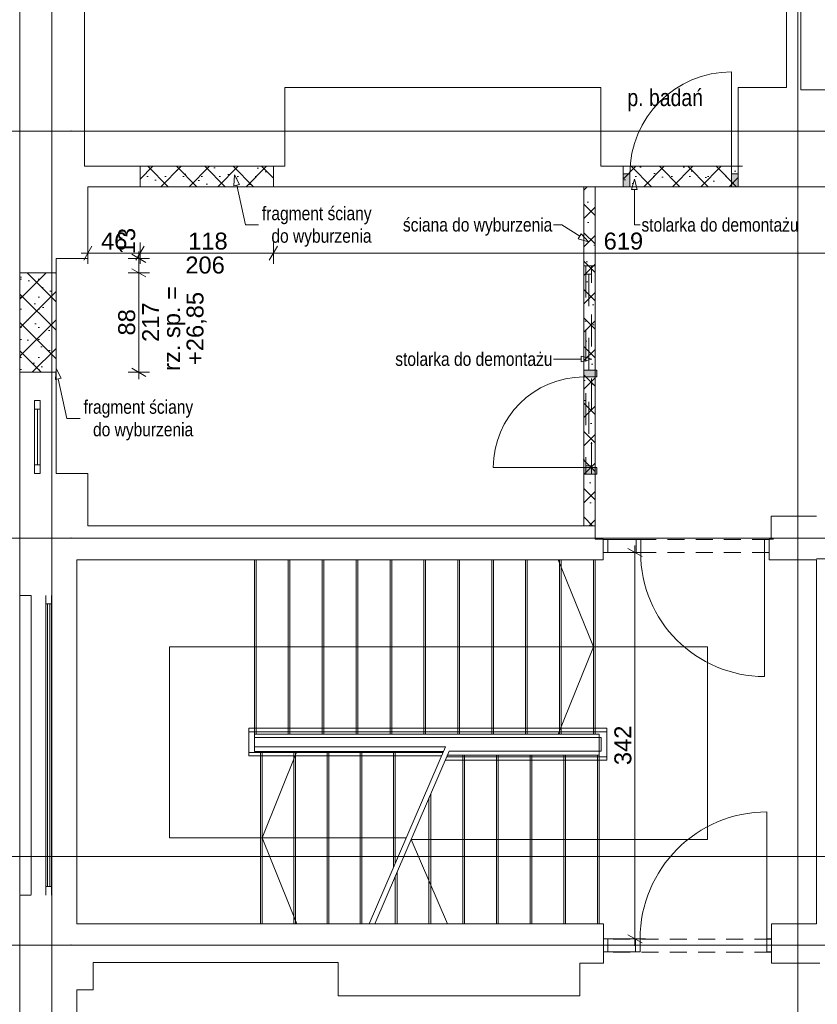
# Paper-space layout 'A-26 ROZBIÓRKI - PIĘTRO 8' of a CAD drawing. Header units: millimetres. Extents: x 0 to 540, y 0 to 297.
# Tile 3 of 9: x 71 to 141, y 69 to 156. Entities that reach past the tile are written whole.
import ezdxf
from ezdxf.xclip import XClip

# ---------------------------------------------------------------- set-up
doc = ezdxf.new("R2010")
doc.units = ezdxf.units.MM
doc.header["$MEASUREMENT"] = 0
doc.header["$XCLIPFRAME"] = 0
for name, pattern in [('ACAD_ISO03W100', [300, 120, -180]), ('DASHDOTX2', [1000, 500, -250, 0, -250]), ('GESTRICHELT2', [93.75, 62.5, -31.25]), ('Przer. długie kreski', [2.5, 1.5, -1]), ('PRZERYWANA', [5.64444, 2.82222, -2.82222])]:
    doc.linetypes.add(name, pattern=pattern)
for name, color, linetype, lineweight, true_color in [('A__balustrada_Nr_pióra__161', 7, 'Continuous', 5, 0x949494), ('A_opis_Nr_pióra__255', 7, 'Continuous', 15, 0x242424), ('A_opis_Nr_pióra__8', 7, 'Continuous', 13, 0x4c4c4c), ('A_osie_Nr_pióra__16', 7, 'Continuous', 5, 0x0f0f0f), ('A_pochwyt_Nr_pióra__161', 7, 'Continuous', 5, 0x949494), ('A_pomocnicze_Nr_pióra__4', 7, 'Continuous', 18, 0x4b4b4b), ('A_rozbiórki_Nr_pióra__10', 7, 'Continuous', 13, 0x4b4b4b), ('A_schody_Nr_pióra__10', 7, 'Continuous', 13, 0x4b4b4b), ('A_schody_Nr_pióra__4', 7, 'Continuous', 18, 0x4b4b4b), ('A_ściany_Nr_pióra__10', 7, 'Continuous', 13, 0x4b4b4b), ('A_ściany_Nr_pióra__19', 7, 'Continuous', 5, 0x191919), ('Okna Archicada_Nr_pióra__19', 7, 'Continuous', 5, 0x191919)]:
    doc.layers.add(name, color=color, linetype=linetype, lineweight=lineweight, true_color=true_color)
for name, color, linetype, lineweight in [('A_linie przekroju_Nr_pióra__1', 7, 'Continuous', 20), ('A_wymiary_Nr_pióra__1', 7, 'Continuous', 20), ('A_wymiary_Nr_pióra__2', 8, 'Continuous', 13), ('A_ściany_Nr_pióra__1', 7, 'Continuous', 20), ('Drzwi Archicad_Nr_pióra__1', 7, 'Continuous', 20), ('Okna Archicada_Nr_pióra__1', 7, 'Continuous', 20)]:
    doc.layers.add(name, color=color, linetype=linetype, lineweight=lineweight)
for name, color, linetype in [('A_podrys', 7, 'Continuous'), ('A_rozbiórki', 7, 'Continuous'), ('Drzwi Archicad', 7, 'Continuous')]:
    doc.layers.add(name, color=color, linetype=linetype)
doc.styles.add('STYL_AUTOMATYCZNY_2', font='ARIALN.TTF')
doc.styles.add('STYL_AUTOMATYCZNY_4', font='arial.ttf')
pattern_1 = [(45, (-1569.7272, -334.6625), (-1.2572359, 1.2572359), []), (135, (-1569.7272, -334.6625), (1.2572359, 1.2572359), []), (90, (-1570.9844, -333.4052), (-1.6002, 0), [0, -1.0668, 0, -1.6002]), (155, (-1569.7272, -332.148), (0.6762737, 1.4502737), [0, -0.78232, 0, -1.35128])]

# ---------------------------------------------------------------- blocks, each defined once
blk = doc.blocks.new('Rysunek_1_1', base_point=(-1569.727, -334.662))
at = {"layer": 'A_rozbiórki', "linetype": 'Continuous', "lineweight": 0, "true_color": 0x4b4b4b}
h = blk.add_hatch(dxfattribs=at)
h.set_pattern_fill('facing_tile_0001', color=251, style=0, pattern_type=2)
h.set_pattern_definition(pattern_1)
h.paths.add_polyline_path([(93.165, 143.302), (81.365, 143.302), (81.365, 141.502), (93.165, 141.502)])
h = blk.add_hatch(dxfattribs=at)
h.set_pattern_fill('facing_tile_0001', color=251, style=0, pattern_type=2)
h.set_pattern_definition(pattern_1)
h.paths.add_polyline_path([(134.305, 143.302), (124.105, 143.302), (124.105, 141.502), (134.305, 141.502)])
h = blk.add_hatch(dxfattribs=at)
h.set_pattern_fill('facing_tile_0001', color=251, style=0, pattern_type=2)
h.set_pattern_definition(pattern_1)
h.paths.add_polyline_path([(121.625, 111.502), (121.625, 141.502), (120.625, 141.502), (120.625, 111.502)])
h = blk.add_hatch(dxfattribs=at)
h.set_pattern_fill('facing_tile_0001', color=251, style=0, pattern_type=2)
h.set_pattern_definition(pattern_1)
h.paths.add_polyline_path([(70.738, 133.882), (70.738, 125.082), (73.938, 125.082), (73.938, 133.882)])
at = {"layer": 'Drzwi Archicad', "linetype": 'Continuous', "lineweight": 0, "true_color": 0xfdfdfd}
for points in [[(124.105, 141.502), (124.705, 141.502), (124.705, 142.652), (124.105, 142.652)], [(134.305, 142.652), (133.705, 142.652), (133.705, 141.502), (134.305, 141.502)], [(121.775, 125.272), (120.625, 125.272), (120.625, 124.672), (121.775, 124.672)], [(120.625, 116.072), (121.775, 116.072), (121.775, 116.672), (120.625, 116.672)]]:
    blk.add_hatch(color=7, dxfattribs=at).paths.add_polyline_path(points)
at = {"layer": 'A__balustrada_Nr_pióra__161', "color": 252, "linetype": 'Continuous', "lineweight": 5, "true_color": 0x949494}
for p, q in [((90.983, 91.162), (90.983, 93.591)), ((90.983, 93.291), (122.658, 93.291)), ((122.658, 90.771), (122.658, 93.591)), ((91.483, 91.962), (91.483, 92.791)), ((91.483, 92.791), (122.158, 92.791)), ((122.158, 91.571), (122.158, 92.791)), ((90.983, 91.462), (108.166, 91.462)), ((91.483, 91.962), (108.381, 91.962)), ((108.713, 91.571), (122.158, 91.571)), ((108.498, 91.071), (122.658, 91.071))]:
    blk.add_line(p, q, dxfattribs=at)
at = {"layer": 'A_linie przekroju_Nr_pióra__1', "color": 7, "linetype": 'ACAD_ISO03W100', "lineweight": 20}
blk.add_line((68.498, 82.245), (299.464, 82.245), dxfattribs=at)
at = {"layer": 'A_opis_Nr_pióra__255', "color": 250, "linetype": 'Continuous', "lineweight": 15, "true_color": 0x242424}
for p, q in [((89.721, 142.543), (89.675, 141.578)), ((89.721, 142.543), (90.164, 141.685)), ((125.107, 142.179), (124.857, 141.246)), ((125.107, 142.179), (125.357, 141.246)), ((90.164, 141.685), (89.675, 141.578)), ((89.92, 141.632), (90.684, 138.123)), ((125.357, 141.246), (124.857, 141.246)), ((125.107, 141.246), (125.107, 138.123)), ((90.684, 138.123), (91.86, 138.123)), ((118.678, 138.123), (117.956, 138.123)), ((120.269, 137.111), (118.678, 138.123)), ((125.107, 138.123), (125.634, 138.123)), ((120.135, 136.9), (120.403, 137.322)), ((121.056, 136.611), (120.135, 136.9)), ((121.056, 136.611), (120.403, 137.322)), ((120.407, 125.998), (120.407, 126.498)), ((121.34, 126.248), (120.407, 126.498)), ((73.938, 125.421), (73.892, 124.456)), ((73.938, 125.421), (74.381, 124.563)), ((120.196, 126.248), (117.956, 126.248)), ((120.407, 126.248), (120.196, 126.248)), ((121.34, 126.248), (120.407, 125.998)), ((74.381, 124.563), (73.892, 124.456)), ((74.137, 124.509), (74.901, 121.001)), ((74.901, 121.001), (76.077, 121.001))]:
    blk.add_line(p, q, dxfattribs=at)
at = {"layer": 'A_osie_Nr_pióra__16', "color": 250, "linetype": 'DASHDOTX2', "lineweight": 5, "true_color": 0x0f0f0f}
for p, q in [((73.57, 176.232), (73.57, 44.412)), ((139.57, 176.232), (139.57, 44.412)), ((75.265, 146.412), (55.014, 146.412)), ((299.464, 146.412), (75.265, 146.412)), ((75.265, 146.412), (75.265, 146.412)), ((75.265, 110.412), (55.014, 110.412)), ((299.464, 110.412), (75.265, 110.412)), ((75.265, 110.412), (75.265, 110.412)), ((75.265, 74.412), (55.014, 74.412)), ((299.464, 74.412), (75.265, 74.412)), ((75.265, 74.412), (75.265, 74.412))]:
    blk.add_line(p, q, dxfattribs=at)
for p in [(75.265, 146.412), (75.265, 110.412), (75.265, 74.412)]:
    blk.add_point(p, dxfattribs=at)
at = {"layer": 'A_pochwyt_Nr_pióra__161', "color": 252, "linetype": 'Continuous', "lineweight": 5, "true_color": 0x949494}
for p, q in [((90.983, 93.591), (122.658, 93.591)), ((90.983, 91.162), (108.036, 91.162)), ((108.368, 90.771), (122.658, 90.771))]:
    blk.add_line(p, q, dxfattribs=at)
at = {"layer": 'A_rozbiórki_Nr_pióra__10', "color": 251, "linetype": 'ACAD_ISO03W100', "lineweight": 13, "true_color": 0x4b4b4b, "flags": 128}
for points in [[(93.165, 143.302), (81.365, 143.302), (81.365, 141.502), (93.165, 141.502)], [(134.305, 143.302), (124.105, 143.302), (124.105, 141.502), (134.305, 141.502)], [(121.625, 111.502), (121.625, 141.502), (120.625, 141.502), (120.625, 111.502)], [(70.738, 133.882), (73.938, 133.882), (73.938, 125.082), (70.738, 125.082)]]:
    blk.add_lwpolyline(points, close=True, dxfattribs=at)
at = {"layer": 'A_schody_Nr_pióra__10', "color": 251, "linetype": 'GESTRICHELT2', "lineweight": 13, "true_color": 0x4b4b4b}
for p, q in [((91.635, 108.491), (91.635, 93.081)), ((94.635, 108.491), (94.635, 93.081)), ((97.635, 108.491), (97.635, 93.081)), ((100.635, 108.491), (100.635, 93.081)), ((103.635, 108.491), (103.635, 93.081)), ((106.635, 108.491), (106.635, 93.081)), ((109.635, 108.491), (109.635, 93.081)), ((112.635, 108.491), (112.635, 93.081)), ((115.635, 108.491), (115.635, 93.081)), ((118.635, 108.491), (118.635, 93.081)), ((121.635, 108.491), (121.635, 93.081)), ((92.035, 91.532), (92.035, 76.292)), ((94.975, 91.532), (94.975, 76.292)), ((97.915, 91.532), (97.915, 76.292)), ((100.855, 91.532), (100.855, 76.292)), ((103.795, 91.532), (103.795, 81.315)), ((109.915, 91.226), (109.915, 76.292)), ((112.895, 91.226), (112.895, 76.292)), ((115.875, 91.226), (115.875, 76.292)), ((118.855, 91.226), (118.855, 76.292)), ((121.835, 91.226), (121.835, 76.292)), ((106.935, 87.444), (106.935, 76.292)), ((103.955, 80.526), (103.955, 76.292))]:
    blk.add_line(p, q, dxfattribs=at)
at = {"layer": 'A_schody_Nr_pióra__4', "color": 251, "linetype": 'Continuous', "lineweight": 18, "true_color": 0x4b4b4b}
for p, q in [((91.485, 108.491), (91.485, 91.532)), ((94.485, 108.491), (94.485, 93.081)), ((97.485, 108.491), (97.485, 93.081)), ((100.485, 108.491), (100.485, 93.081)), ((103.485, 108.491), (103.485, 93.081)), ((106.485, 108.491), (106.485, 93.081)), ((109.485, 108.491), (109.485, 93.081)), ((112.485, 108.491), (112.485, 93.081)), ((115.485, 108.491), (115.485, 93.081)), ((121.485, 100.786), (118.358, 108.491)), ((118.485, 108.491), (118.485, 93.081)), ((121.485, 108.491), (121.485, 93.081)), ((83.965, 83.912), (83.965, 100.786)), ((131.585, 100.786), (83.965, 100.786)), ((121.485, 100.786), (118.358, 93.081)), ((131.585, 83.759), (131.585, 100.786)), ((121.985, 93.081), (91.485, 93.081)), ((121.985, 93.081), (121.985, 76.292)), ((91.485, 91.532), (108.196, 91.532)), ((92.185, 91.532), (92.185, 76.292)), ((95.231, 91.532), (92.185, 83.912)), ((95.125, 91.532), (95.125, 76.292)), ((98.065, 91.532), (98.065, 76.292)), ((101.005, 91.532), (101.005, 76.292)), ((108.381, 91.962), (101.631, 76.292)), ((108.713, 91.571), (102.131, 76.292)), ((103.945, 91.532), (103.945, 81.663)), ((108.564, 91.226), (121.985, 91.226)), ((110.065, 91.226), (110.065, 76.292)), ((113.045, 91.226), (113.045, 76.292)), ((116.025, 91.226), (116.025, 76.292)), ((119.005, 91.226), (119.005, 76.292)), ((107.085, 87.792), (107.085, 76.292)), ((104.913, 83.912), (83.965, 83.912)), ((95.231, 76.292), (92.185, 83.912)), ((131.585, 83.759), (105.348, 83.759)), ((108.564, 76.292), (105.348, 83.759)), ((104.105, 80.874), (104.105, 76.292))]:
    blk.add_line(p, q, dxfattribs=at)
at = {"layer": 'A_wymiary_Nr_pióra__1', "color": 7, "linetype": 'Continuous', "lineweight": 20}
for p, q in [((77.116, 136.245), (76.394, 134.995)), ((81.726, 136.245), (81.004, 134.995)), ((93.526, 136.245), (92.804, 134.995)), ((81.88, 134.802), (80.63, 135.523)), ((80.63, 134.243), (81.88, 133.522)), ((80.63, 125.443), (81.88, 124.722)), ((125.784, 108.78), (124.534, 109.502)), ((124.534, 75.324), (125.784, 74.603))]:
    blk.add_line(p, q, dxfattribs=at)
at = {"layer": 'A_wymiary_Nr_pióra__2', "color": 8, "linetype": 'Continuous', "lineweight": 13}
for p, q in [((76.755, 134.682), (76.755, 136.557)), ((81.365, 134.682), (81.365, 136.557)), ((93.165, 134.682), (93.165, 136.557)), ((76.144, 135.62), (76.755, 135.62)), ((76.755, 135.62), (81.365, 135.62)), ((82.192, 135.162), (80.317, 135.162)), ((81.255, 135.162), (81.255, 135.774)), ((81.255, 133.882), (81.255, 135.162)), ((81.365, 135.62), (93.165, 135.62)), ((93.165, 135.62), (155.045, 135.62)), ((82.192, 133.882), (80.317, 133.882)), ((81.255, 125.082), (81.255, 133.882)), ((82.192, 125.082), (80.317, 125.082)), ((81.255, 124.471), (81.255, 125.082)), ((125.159, 109.141), (125.159, 109.753)), ((126.096, 109.141), (124.221, 109.141)), ((125.159, 74.964), (125.159, 109.141)), ((126.096, 74.964), (124.221, 74.964)), ((125.159, 74.352), (125.159, 74.964))]:
    blk.add_line(p, q, dxfattribs=at)
at = {"layer": 'A_ściany_Nr_pióra__1', "color": 7, "linetype": 'Continuous', "lineweight": 20}
for p, q in [((124.105, 143.302), (123.735, 143.302)), ((124.105, 142.652), (124.105, 143.302)), ((134.305, 143.302), (134.675, 143.302)), ((134.305, 142.652), (134.305, 143.302)), ((124.105, 141.502), (124.105, 142.652)), ((134.305, 141.502), (134.305, 142.652)), ((124.105, 141.502), (123.635, 141.502)), ((134.305, 141.502), (134.775, 141.502)), ((120.625, 134.512), (120.625, 116.072)), ((121.625, 116.072), (121.625, 134.512)), ((72.038, 133.882), (70.738, 133.882)), ((72.038, 133.882), (73.938, 133.882)), ((120.625, 125.272), (120.625, 125.742)), ((121.625, 125.272), (121.625, 125.642)), ((72.038, 125.082), (70.738, 125.082)), ((72.038, 125.082), (73.938, 125.082)), ((120.625, 125.272), (121.625, 125.272)), ((120.625, 116.072), (120.625, 115.602)), ((120.625, 116.072), (121.625, 116.072)), ((121.625, 116.072), (121.625, 115.702)), ((122.345, 110.312), (121.975, 110.312)), ((122.345, 110.291), (122.345, 110.312)), ((122.345, 109.141), (122.345, 110.291)), ((137.035, 110.313), (137.405, 110.313)), ((137.035, 110.292), (137.035, 110.313)), ((137.035, 109.142), (137.035, 110.292)), ((122.345, 108.491), (122.345, 109.141)), ((122.345, 108.491), (122.345, 109.141)), ((137.035, 108.492), (137.035, 109.142)), ((137.035, 108.492), (137.035, 109.142)), ((122.345, 108.491), (121.975, 108.491)), ((137.035, 108.492), (137.405, 108.492)), ((70.738, 105.891), (70.738, 78.891)), ((71.738, 105.346), (71.738, 78.891)), ((75.785, 78.846), (75.785, 105.346)), ((122.362, 76.292), (121.992, 76.292)), ((122.362, 74.964), (122.362, 76.292)), ((137.242, 76.292), (137.612, 76.292)), ((137.242, 74.964), (137.242, 76.292)), ((122.362, 73.814), (122.362, 74.964)), ((137.242, 73.814), (137.242, 74.964)), ((122.362, 72.823), (122.362, 73.814)), ((122.362, 72.823), (122.362, 73.814)), ((137.242, 72.823), (137.242, 73.814)), ((137.242, 72.823), (137.242, 73.814)), ((122.362, 72.823), (121.992, 72.823)), ((137.242, 72.823), (137.612, 72.823))]:
    blk.add_line(p, q, dxfattribs=at)
at = {"layer": 'A_ściany_Nr_pióra__1', "color": 7, "linetype": 'PRZERYWANA', "lineweight": 20}
blk.add_line((121.625, 134.513), (120.625, 134.513), dxfattribs=at)
at = {"layer": 'A_ściany_Nr_pióra__1', "color": 7, "linetype": 'Continuous', "lineweight": 20, "flags": 128}
for points in [[(70.738, 204.222), (70.738, 143.302)], [(76.445, 143.302), (76.445, 200.172)], [(138.565, 190.992), (138.565, 150.272)], [(139.825, 150.272), (139.825, 190.992)], [(122.125, 150.272), (94.165, 150.272)], [(94.165, 150.272), (94.165, 143.302)], [(122.125, 143.302), (122.125, 150.272)], [(138.565, 150.272), (134.305, 150.272)], [(134.305, 150.272), (134.305, 143.302)], [(139.825, 150.062), (139.825, 150.272)], [(154.995, 150.062), (139.825, 150.062)], [(70.738, 143.302), (70.738, 135.162)], [(76.755, 143.302), (76.445, 143.302)], [(94.165, 143.302), (76.755, 143.302)], [(124.105, 143.302), (122.125, 143.302)], [(76.755, 141.502), (94.165, 141.502)], [(76.755, 135.162), (76.755, 141.502)], [(94.165, 141.502), (120.625, 141.502)], [(120.625, 141.502), (120.625, 125.272)], [(121.625, 141.502), (122.125, 141.502)], [(121.625, 125.272), (121.625, 141.502)], [(122.125, 141.502), (124.105, 141.502)], [(134.305, 141.502), (139.825, 141.502)], [(139.825, 141.502), (154.995, 141.502)], [(70.738, 135.162), (70.738, 133.882)], [(73.938, 133.882), (73.938, 135.162)], [(73.938, 135.162), (76.755, 135.162)], [(70.738, 125.082), (70.738, 122.582)], [(73.938, 122.582), (73.938, 125.082)], [(70.738, 116.142), (70.738, 108.491)], [(76.755, 116.142), (73.938, 116.142)], [(76.755, 111.502), (76.755, 116.142)], [(120.625, 116.072), (120.625, 111.502)], [(121.625, 110.312), (121.625, 116.072)], [(141.225, 112.362), (137.225, 112.362)], [(137.225, 112.362), (137.225, 110.313)], [(120.625, 111.502), (76.755, 111.502)], [(121.625, 110.312), (121.625, 111.502)], [(122.345, 110.312), (121.625, 110.312)], [(137.225, 110.313), (137.035, 110.313)], [(70.738, 108.491), (70.738, 105.346)], [(75.785, 105.346), (75.785, 108.491)], [(75.785, 108.491), (76.755, 108.491)], [(76.755, 108.491), (121.625, 108.491)], [(121.625, 108.491), (122.345, 108.491)], [(137.035, 108.492), (137.225, 108.492)], [(137.225, 108.492), (141.225, 108.492)], [(149.395, 108.572), (141.225, 108.572)], [(141.225, 108.492), (141.225, 76.842)], [(70.738, 105.346), (71.738, 105.346)], [(70.738, 78.846), (70.738, 68.222)], [(71.738, 78.846), (70.738, 78.846)], [(75.785, 76.292), (75.785, 78.846)], [(141.225, 76.842), (141.225, 76.292)], [(77.225, 76.292), (75.785, 76.292)], [(98.905, 76.292), (77.225, 76.292)], [(120.295, 76.292), (98.905, 76.292)], [(122.362, 76.292), (120.295, 76.292)], [(141.225, 76.292), (137.242, 76.292)], [(77.225, 70.453), (77.225, 72.873)], [(77.225, 72.873), (98.905, 72.873)], [(98.905, 72.873), (98.905, 69.923)], [(120.295, 69.923), (120.295, 72.823)], [(120.295, 72.823), (122.362, 72.823)], [(137.242, 72.823), (141.225, 72.823)], [(141.225, 72.822), (141.525, 72.822)], [(75.785, 70.453), (77.225, 70.453)], [(75.785, 68.222), (75.785, 70.453)], [(98.905, 69.923), (120.295, 69.923)]]:
    blk.add_lwpolyline(points, dxfattribs=at)
at = {"layer": 'A_ściany_Nr_pióra__10', "color": 251, "linetype": 'Przer. długie kreski', "lineweight": 13, "true_color": 0x4b4b4b}
for p, q in [((137.035, 110.293), (122.316, 110.293)), ((137.035, 109.143), (122.316, 109.143)), ((137.242, 74.926), (122.523, 74.926)), ((137.242, 73.776), (122.523, 73.776))]:
    blk.add_line(p, q, dxfattribs=at)
at = {"layer": 'A_ściany_Nr_pióra__19', "color": 250, "linetype": 'Continuous', "lineweight": 5, "true_color": 0x191919}
for p, q in [((70.738, 122.582), (70.738, 116.142)), ((73.938, 116.142), (73.938, 122.582))]:
    blk.add_line(p, q, dxfattribs=at)
at = {"layer": 'Drzwi Archicad_Nr_pióra__1', "color": 7, "linetype": 'Continuous', "lineweight": 20}
for p, q in [((133.705, 142.652), (133.705, 151.652)), ((124.105, 143.302), (123.735, 143.302)), ((124.105, 143.302), (123.735, 143.302)), ((124.105, 142.652), (124.105, 143.302)), ((124.105, 142.652), (124.105, 143.302)), ((134.305, 142.652), (134.305, 143.302)), ((134.305, 142.652), (134.305, 143.302)), ((134.305, 143.302), (134.675, 143.302)), ((134.305, 143.302), (134.675, 143.302)), ((124.705, 142.652), (124.105, 142.652)), ((124.105, 142.652), (124.105, 141.502)), ((124.105, 141.502), (124.105, 142.652)), ((124.105, 141.502), (124.105, 142.652)), ((124.705, 141.502), (124.705, 142.652)), ((134.305, 142.652), (133.705, 142.652)), ((133.705, 142.652), (133.705, 141.502)), ((134.305, 141.502), (134.305, 142.652)), ((134.305, 141.502), (134.305, 142.652)), ((134.305, 141.502), (134.305, 142.652)), ((124.105, 141.502), (123.635, 141.502)), ((124.105, 141.502), (123.635, 141.502)), ((124.105, 141.502), (124.705, 141.502)), ((133.705, 141.502), (134.305, 141.502)), ((134.305, 141.502), (134.775, 141.502)), ((134.305, 141.502), (134.775, 141.502)), ((120.625, 125.272), (120.625, 125.742)), ((120.625, 125.272), (120.625, 125.742)), ((121.625, 125.272), (121.625, 125.642)), ((121.625, 125.272), (121.625, 125.642)), ((120.625, 124.672), (120.625, 125.272)), ((120.625, 125.272), (121.775, 125.272)), ((120.625, 125.272), (121.625, 125.272)), ((120.625, 125.272), (121.625, 125.272)), ((121.775, 124.672), (120.625, 124.672)), ((121.775, 125.272), (121.775, 124.672)), ((120.625, 116.672), (112.625, 116.672)), ((120.625, 116.072), (120.625, 116.672)), ((120.625, 116.672), (121.775, 116.672)), ((121.775, 116.072), (120.625, 116.072)), ((120.625, 116.072), (121.625, 116.072)), ((120.625, 116.072), (121.625, 116.072)), ((120.625, 116.072), (120.625, 115.602)), ((120.625, 116.072), (120.625, 115.602)), ((121.625, 116.072), (121.625, 115.702)), ((121.625, 116.072), (121.625, 115.702)), ((121.775, 116.672), (121.775, 116.072)), ((122.345, 110.312), (121.975, 110.312)), ((122.345, 110.312), (121.975, 110.312)), ((122.345, 110.291), (122.345, 110.312)), ((122.345, 110.291), (122.345, 110.312)), ((122.345, 110.291), (122.745, 110.291)), ((122.345, 109.141), (122.345, 110.291)), ((122.345, 109.141), (122.345, 110.291)), ((122.345, 109.141), (122.345, 110.291)), ((122.745, 110.291), (122.745, 109.141)), ((122.745, 110.291), (125.265, 110.291)), ((122.745, 109.141), (122.745, 110.291)), ((125.265, 110.291), (125.665, 110.291)), ((125.265, 109.141), (125.265, 110.291)), ((125.265, 110.291), (125.265, 109.141)), ((125.665, 110.291), (125.665, 109.141)), ((136.635, 109.142), (136.635, 110.292)), ((136.635, 110.292), (137.035, 110.292)), ((137.035, 110.292), (137.035, 110.313)), ((137.035, 110.292), (137.035, 110.313)), ((137.035, 110.313), (137.405, 110.313)), ((137.035, 110.313), (137.405, 110.313)), ((137.035, 110.292), (137.035, 109.142)), ((137.035, 109.142), (137.035, 110.292)), ((137.035, 109.142), (137.035, 110.292)), ((122.745, 109.141), (122.345, 109.141)), ((122.345, 108.491), (122.345, 109.141)), ((122.345, 108.491), (122.345, 109.141)), ((122.345, 108.491), (122.345, 109.141)), ((125.265, 109.141), (122.745, 109.141)), ((125.665, 109.141), (125.265, 109.141)), ((137.035, 109.142), (136.635, 109.142)), ((136.635, 109.142), (136.636, 98.172)), ((137.035, 108.492), (137.035, 109.142)), ((137.035, 108.492), (137.035, 109.142)), ((137.035, 108.492), (137.035, 109.142)), ((122.345, 108.491), (121.975, 108.491)), ((122.345, 108.491), (121.975, 108.491)), ((137.035, 108.492), (137.405, 108.492)), ((137.035, 108.492), (137.405, 108.492)), ((136.842, 74.964), (136.842, 86.194)), ((122.362, 76.292), (121.992, 76.292)), ((122.362, 76.292), (121.992, 76.292)), ((122.362, 74.964), (122.362, 76.292)), ((122.362, 74.964), (122.362, 76.292)), ((137.242, 74.964), (137.242, 76.292)), ((137.242, 74.964), (137.242, 76.292)), ((137.242, 76.292), (137.612, 76.292)), ((137.242, 76.292), (137.612, 76.292)), ((122.762, 74.964), (122.362, 74.964)), ((122.362, 74.964), (122.362, 73.814)), ((122.362, 73.814), (122.362, 74.964)), ((122.362, 73.814), (122.362, 74.964)), ((122.762, 73.814), (122.762, 74.964)), ((125.212, 74.964), (122.762, 74.964)), ((122.762, 74.964), (122.762, 73.814)), ((125.612, 74.964), (125.212, 74.964)), ((125.212, 74.964), (125.212, 73.814)), ((125.212, 73.814), (125.212, 74.964)), ((125.612, 73.814), (125.612, 74.964)), ((137.242, 74.964), (136.842, 74.964)), ((136.842, 74.964), (136.842, 73.814)), ((137.242, 73.814), (137.242, 74.964)), ((137.242, 73.814), (137.242, 74.964)), ((137.242, 73.814), (137.242, 74.964)), ((122.362, 73.814), (122.762, 73.814)), ((122.362, 72.823), (122.362, 73.814)), ((122.362, 72.823), (122.362, 73.814)), ((122.362, 72.823), (122.362, 73.814)), ((122.762, 73.814), (125.212, 73.814)), ((125.212, 73.814), (125.612, 73.814)), ((136.842, 73.814), (137.242, 73.814)), ((137.242, 72.823), (137.242, 73.814)), ((137.242, 72.823), (137.242, 73.814)), ((137.242, 72.823), (137.242, 73.814)), ((122.362, 72.823), (121.992, 72.823)), ((122.362, 72.823), (121.992, 72.823)), ((137.242, 72.823), (137.612, 72.823)), ((137.242, 72.823), (137.612, 72.823))]:
    blk.add_line(p, q, dxfattribs=at)
for centre, radius, start, end in [((133.705, 142.652), 9, 90, 180), ((120.625, 116.672), 8, 89.99996, 179.99996), ((136.635, 109.142), 10.97, 180.00085, 270.00085), ((136.842, 74.964), 11.23, 90, 180)]:
    blk.add_arc(centre, radius, start, end, dxfattribs=at)
at = {"layer": 'Okna Archicada_Nr_pióra__1', "color": 7, "linetype": 'PRZERYWANA', "lineweight": 20}
for p, q in [((120.825, 134.512), (120.825, 116.072)), ((121.325, 134.512), (120.825, 134.512)), ((121.325, 116.072), (121.325, 134.512)), ((120.825, 133.762), (121.325, 133.762)), ((121.075, 133.762), (121.075, 116.822)), ((120.825, 116.822), (121.325, 116.822)), ((120.825, 116.072), (121.325, 116.072))]:
    blk.add_line(p, q, dxfattribs=at)
at = {"layer": 'Okna Archicada_Nr_pióra__19', "color": 250, "linetype": 'Continuous', "lineweight": 5, "true_color": 0x191919}
for p, q in [((72.038, 133.882), (70.738, 133.882)), ((70.738, 133.882), (70.738, 125.082)), ((72.038, 133.882), (73.938, 133.882)), ((73.938, 133.882), (73.938, 125.082)), ((72.038, 125.082), (70.738, 125.082)), ((72.038, 125.082), (73.938, 125.082)), ((72.538, 122.582), (72.038, 122.582)), ((72.038, 122.582), (72.038, 116.142)), ((72.538, 116.142), (72.538, 122.582)), ((72.538, 121.832), (72.038, 121.832)), ((72.288, 116.892), (72.288, 121.832)), ((72.538, 116.892), (72.038, 116.892)), ((72.038, 116.142), (72.538, 116.142)), ((73.038, 78.846), (73.038, 105.346)), ((73.038, 104.596), (73.538, 104.596)), ((73.188, 79.596), (73.188, 104.596)), ((73.388, 79.596), (73.388, 104.596)), ((73.538, 78.846), (73.538, 105.346)), ((73.038, 79.596), (73.538, 79.596))]:
    blk.add_line(p, q, dxfattribs=at)
at = {"layer": 'A_opis_Nr_pióra__8', "color": 251, "linetype": 'Continuous', "lineweight": 13, "true_color": 0x4c4c4c, "char_height": 1.2, "width": 9.99361, "attachment_point": 6, "line_spacing_factor": 0.996967, "style": 'STYL_AUTOMATYCZNY_2'}
for insert in [(101.854, 137.961), (86.07, 120.839)]:
    blk.add_mtext('\\A1;{\\pqr;\\fArial Narrow|b0|i0|c238|p0;\\W1.000000;fragment ściany do wyburzenia}', dxfattribs=dict(at, insert=insert))
at = {"layer": 'A_opis_Nr_pióra__8', "color": 251, "linetype": 'Continuous', "lineweight": 13, "true_color": 0x4c4c4c, "char_height": 1.2, "style": 'STYL_AUTOMATYCZNY_2'}
for s, insert, attachment_point in [('\\A1;{\\pql;\\fArial Narrow|b0|i0|c238|p0;\\W1.000000;ściana do wyburzenia}', (104.628, 137.954), 4), ('\\A1;{\\pqr;\\fArial Narrow|b0|i0|c238|p0;\\W1.000000;stolarka do demontażu}', (139.639, 138.119), 6), ('\\A1;{\\pql;\\fArial Narrow|b0|i0|c238|p0;\\W1.000000;stolarka do demontażu}', (103.951, 126.245), 4)]:
    blk.add_mtext(s, dxfattribs=dict(at, insert=insert, attachment_point=attachment_point))
at = {"layer": 'A_pomocnicze_Nr_pióra__4', "color": 251, "linetype": 'Continuous', "lineweight": 18, "true_color": 0x4b4b4b, "insert": (127.832, 149.156), "char_height": 1.5, "attachment_point": 5, "style": 'STYL_AUTOMATYCZNY_2'}
blk.add_mtext('\\A1;{\\pqc;\\fArial Narrow|b0|i0|c238|p0;\\W1.000000;p. badań}', dxfattribs=at)
at = {"layer": 'A_wymiary_Nr_pióra__1', "color": 7, "linetype": 'Continuous', "lineweight": 20, "char_height": 1.5, "attachment_point": 7, "rotation": 90, "style": 'STYL_AUTOMATYCZNY_4'}
for s, insert, width in [('\\A1;{\\pql;\\fArial|b0|i0|c238|p0;\\W1.000000;13}', (80.955, 135.524), 2.28817), ('\\A1;{\\pql;\\fArial|b0|i0|c238|p0;\\W1.000000;217}', (83.055, 127.766), 3.43226), ('\\A1;{\\pql;\\fArial|b0|i0|c238|p0;\\W1.000000;88}', (80.955, 128.338), 2.28817), ('\\A1;{\\pql;\\fArial|b0|i0|c238|p0;\\W1.000000;342}', (124.859, 90.336), 3.43226)]:
    blk.add_mtext(s, dxfattribs=dict(at, insert=insert, width=width))
at = {"layer": 'A_wymiary_Nr_pióra__1', "color": 7, "linetype": 'Continuous', "lineweight": 20, "char_height": 1.5, "attachment_point": 7, "style": 'STYL_AUTOMATYCZNY_4'}
for s, insert, width in [('\\A1;{\\pql;\\fArial|b0|i0|c238|p0;\\W1.000000;46}', (77.916, 135.92), 2.28817), ('\\A1;{\\pql;\\fArial|b0|i0|c238|p0;\\W1.000000;118}', (85.625, 135.92), 3.27958), ('\\A1;{\\pql;\\fArial|b0|i0|c238|p0;\\W1.000000;619}', (122.389, 135.92), 3.43226)]:
    blk.add_mtext(s, dxfattribs=dict(at, insert=insert, width=width))
at = {"layer": 'A_wymiary_Nr_pióra__1', "color": 7, "linetype": 'Continuous', "lineweight": 20, "insert": (87.121, 135.322), "char_height": 1.5, "attachment_point": 2, "style": 'STYL_AUTOMATYCZNY_4'}
blk.add_mtext('\\A1;{\\pqc;\\fArial|b0|i0|c238|p0;\\W1.000000;206}', dxfattribs=at)
at = {"layer": 'A_wymiary_Nr_pióra__1', "color": 7, "linetype": 'Continuous', "lineweight": 20, "insert": (83.417, 128.957), "char_height": 1.5, "width": 7.96322, "attachment_point": 2, "rotation": 90, "line_spacing_factor": 0.825183, "style": 'STYL_AUTOMATYCZNY_4'}
blk.add_mtext('\\A1;{\\pqc;\\fArial|b0|i0|c238|p0;\\W1.000000;rz. sp. = +26,85}', dxfattribs=at)

psp = doc.layouts.new('A-26 ROZBIÓRKI - PIĘTRO 8')

# ---------------------------------------------------------------- block references
at = {"layer": 'A_podrys', "color": 37, "linetype": 'Continuous', "lineweight": 5, "true_color": 0x656532}
ref = psp.add_blockref('Rysunek_1_1', (-1569.727, -334.662), dxfattribs=at)
XClip(ref).set_block_clipping_path([(49.0141497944, 44.4123750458), (299.4641210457, 220.1214319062)])

doc.saveas('drawing.dxf')
